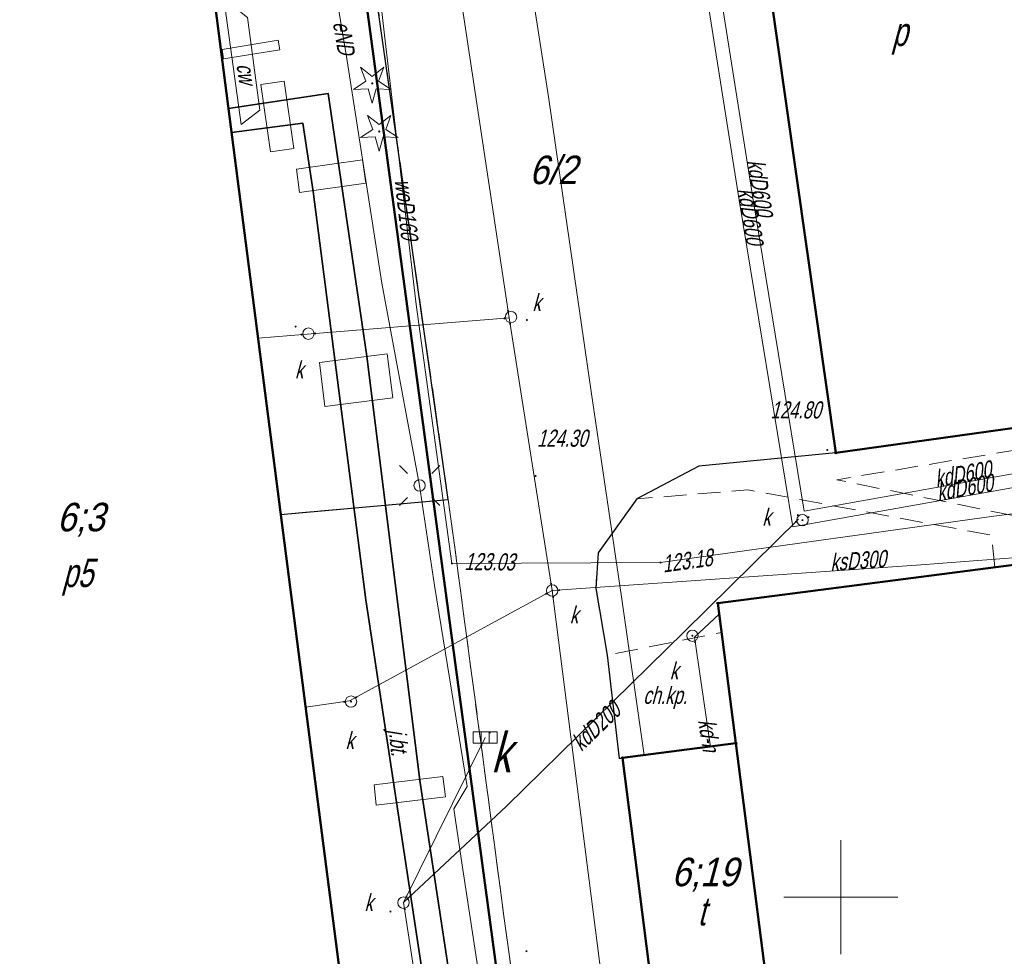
# Model space of a CAD drawing. Extents: x 7463256 to 7464485, y 5957341 to 5958260.
# Tile 23 of 256: x 7463364 to 7463407, y 5957397 to 5957438. Entities that reach past the tile are written whole.
import ezdxf
from ezdxf.enums import TextEntityAlignment as Align

# ---------------------------------------------------------------- set-up
doc = ezdxf.new("R2010")
doc.units = 0
doc.header["$MEASUREMENT"] = 0
for name, pattern in [('1.5_0.5', [2, 1.5, -0.5]), ('l219_500', [0]), ('mz1.0_0.5', [1.5, 1, -0.5])]:
    doc.linetypes.add(name, pattern=pattern)
doc.layers.get('0').update_dxf_attribs({"color": 2, "linetype": 'CONTINUOUS', "lineweight": 5})
for name, color, linetype in [('211-Nr działki', 7, 'CONTINUOUS'), ('219-Linia granicy', 7, 'CONTINUOUS'), ('312-Budynek (powierzchnia)', 7, 'CONTINUOUS'), ('312-Numer ewidencyjny budynku', 7, 'CONTINUOUS'), ('312-Numer ewidencyjny budynku-Atr124', 7, 'CONTINUOUS'), ('chodnik (powierzchnia)', 7, 'CONTINUOUS'), ('chodnik (powierzchnia)-Atr17', 7, 'CONTINUOUS'), ('drzewo iglaste (punkt)', 7, 'CONTINUOUS'), ('inny maszt (powierzchnia)', 7, 'CONTINUOUS'), ('jezdnia (powierzchnia)', 7, 'CONTINUOUS'), ('jezdnia (powierzchnia)-Atr17', 7, 'CONTINUOUS'), ('kratka ściekowa (punkt)', 7, 'CONTINUOUS'), ('kratka ściekowa (punkt)-Atr17', 7, 'CONTINUOUS'), ('krawężnik (linia)', 7, 'CONTINUOUS'), ('latarnia na słupie lub maszcie (punkt)', 7, 'CONTINUOUS'), ('przewód ciepłowniczy (linia)', 7, 'CONTINUOUS'), ('przewód ciepłowniczy (linia)-Atr1', 7, 'CONTINUOUS'), ('przewód elektroenergetyczny (linia)', 7, 'CONTINUOUS'), ('przewód elektroenergetyczny (linia)-Atr1', 7, 'CONTINUOUS'), ('przewód kanalizacyjny (linia)', 7, 'CONTINUOUS'), ('przewód kanalizacyjny (linia)-Atr1', 7, 'CONTINUOUS'), ('przewód wodociągowy (linia)', 7, 'CONTINUOUS'), ('przewód wodociągowy (linia)-Atr1', 7, 'CONTINUOUS'), ('Punkt budynku', 7, 'CONTINUOUS'), ('punkt o określonej wysokości (sieć kanalizacyjna)', 7, 'CONTINUOUS'), ('punkt o określonej wysokości (sieć wodociągowa)', 7, 'CONTINUOUS'), ('punkt o określonej wysokości (sieć wodociągowa)-Atr2', 7, 'CONTINUOUS'), ('punkt wysokościowy sztuczny', 7, 'CONTINUOUS'), ('punkt wysokościowy sztuczny-Atr2', 7, 'CONTINUOUS'), ('rura ochronna - przewód ciepłowniczy (linia)', 7, 'CONTINUOUS'), ('studzienka okrągła - przewód kanalizacyjny (punkt)', 7, 'CONTINUOUS'), ('studzienka okrągła - przewód kanalizacyjny (punkt)-Atr17', 7, 'CONTINUOUS'), ('słup (punkt)', 7, 'CONTINUOUS'), ('Wstawianie ramki sekcyjnej z opisem', 7, 'CONTINUOUS')]:
    doc.layers.add(name, color=color, linetype=linetype)
doc.styles.get("Standard").update_dxf_attribs({"font": 'txt', "width": 0.75})

# ---------------------------------------------------------------- blocks, each defined once
blk = doc.blocks.new('PW01')
at = {"linetype": 'Continuous', "lineweight": 13}
h = blk.add_hatch(color=0, dxfattribs=at)
edge = h.paths.add_edge_path()
edge.add_arc((0, 0), 0.045, 0, 360)
blk = doc.blocks.new('US15')
at = {"color": 0, "linetype": 'Continuous', "lineweight": 13}
blk.add_circle((0, 0), 0.25, dxfattribs=at)
blk = doc.blocks.new('OP011')
at = {"linetype": 'Continuous', "lineweight": 13}
h = blk.add_hatch(color=0, dxfattribs=at)
edge = h.paths.add_edge_path()
edge.add_arc((0, 0), 0.05, 0, 360)
at = {"color": 0, "linetype": 'Continuous', "lineweight": 13}
for p, q in [((-0.283, 0.093), (-0.512, 0.706)), ((-0.512, 0.706), (0, 0.299)), ((0, 0.299), (0.512, 0.706)), ((0.512, 0.706), (0.283, 0.093)), ((-0.828, -0.268), (-0.283, 0.093)), ((0.283, 0.093), (0.828, -0.268)), ((-0.175, -0.24), (-0.828, -0.268)), ((0, -0.87), (-0.175, -0.24)), ((0.175, -0.24), (0, -0.87)), ((0.828, -0.268), (0.175, -0.24))]:
    blk.add_line(p, q, dxfattribs=at)
blk = doc.blocks.new('SM011')
at = {"color": 0, "linetype": 'Continuous', "lineweight": 13}
for p, q in [((-0.53, 0.531), (-0.883, 0.884)), ((0.531, 0.531), (0.884, 0.884)), ((-0.53, -0.53), (-0.883, -0.883)), ((0.531, -0.53), (0.884, -0.883))]:
    blk.add_line(p, q, dxfattribs=at)
blk = doc.blocks.new('SM04')
at = {"color": 0, "linetype": 'Continuous', "lineweight": 13}
blk.add_circle((0, 0), 0.25, dxfattribs=at)
blk = doc.blocks.new('US05')
at = {"color": 0, "linetype": 'Continuous', "lineweight": 13}
for p, q in [((-0.525, -0.25), (-0.525, 0.25)), ((-0.525, 0.25), (-0.175, 0.25)), ((-0.175, -0.25), (-0.175, 0.25)), ((-0.175, 0.25), (0.175, 0.25)), ((0.175, -0.25), (0.175, 0.25)), ((0.175, 0.25), (0.525, 0.25)), ((0.525, -0.25), (0.525, 0.25)), ((-0.525, -0.25), (-0.175, -0.25)), ((-0.175, -0.25), (0.175, -0.25)), ((0.175, -0.25), (0.525, -0.25))]:
    blk.add_line(p, q, dxfattribs=at)
blk = doc.blocks.new('PW02')
at = {"linetype": 'Continuous', "lineweight": 13}
h = blk.add_hatch(color=0, dxfattribs=at)
edge = h.paths.add_edge_path()
edge.add_arc((0, 0), 0.045, 0, 360)
blk = doc.blocks.new('PUNKTBUD')
at = {"color": 0}
blk.add_circle((0, 0), 0.045, dxfattribs=at)

msp = doc.modelspace()

# ---------------------------------------------------------------- linework, layer by layer
at = {"layer": '219-Linia granicy', "color": 3, "linetype": 'l219_500', "lineweight": 50, "flags": 128}
msp.add_lwpolyline([(7463389.534, 5957362.419), (7463373.25, 5957483.26)], dxfattribs=at)
at = {"layer": '312-Budynek (powierzchnia)', "color": 7, "linetype": 'Continuous', "lineweight": 50, "flags": 128}
for points in [[(7463399.79, 5957419.5), (7463394.62, 5957455.81)], [(7463370.8, 5957452.64), (7463381.66, 5957368.44)], [(7463412.56, 5957421.28), (7463399.79, 5957419.5)], [(7463394.61, 5957412.9), (7463412.91, 5957415.26)], [(7463395.4, 5957406.75), (7463394.61, 5957412.9)], [(7463390.42, 5957406.11), (7463395.4, 5957406.75)], [(7463395.4, 5957406.75), (7463397.04, 5957394.01)], [(7463397.04, 5957394.01), (7463395.4, 5957406.75)], [(7463392.05, 5957393.37), (7463390.42, 5957406.11)]]:
    msp.add_lwpolyline(points, dxfattribs=at)
at = {"layer": 'chodnik (powierzchnia)', "color": 7, "linetype": 'mz1.0_0.5', "lineweight": 18, "flags": 128}
for points in [[(7463406.77, 5957414.47), (7463408.6, 5957414.7), (7463408.56, 5957417.05), (7463410.56, 5957419.12), (7463413.42, 5957419.62), (7463413.15, 5957421.57), (7463412.53, 5957421.5), (7463412.56, 5957421.28), (7463399.79, 5957419.5), (7463393.78, 5957418.91), (7463391.05, 5957417.47), (7463395.93, 5957417.87), (7463406.61, 5957415.88)], [(7463407.57, 5957416.74), (7463399.83, 5957418.31), (7463409.06, 5957419.85)], [(7463394.77, 5957411.61), (7463395.4, 5957406.75), (7463390.42, 5957406.11), (7463390.28, 5957406.09), (7463389.75, 5957410.62)]]:
    msp.add_lwpolyline(points, close=True, dxfattribs=at)
at = {"layer": 'inny maszt (powierzchnia)', "color": 7, "linetype": 'Continuous', "lineweight": 18, "flags": 128}
for points in [[(7463372.85, 5957437.18), (7463375.31, 5957437.59), (7463375.38, 5957437.17), (7463372.91, 5957436.78)], [(7463374.55, 5957435.65), (7463375.58, 5957435.79), (7463376, 5957432.85), (7463374.97, 5957432.7)], [(7463376.11, 5957431.94), (7463379.02, 5957432.34), (7463379.16, 5957431.32), (7463376.25, 5957430.92)], [(7463380.1, 5957423.83), (7463380.35, 5957421.91), (7463377.36, 5957421.53), (7463377.12, 5957423.45)], [(7463382.54, 5957405.29), (7463382.65, 5957404.4), (7463379.62, 5957404.04), (7463379.52, 5957404.93)]]:
    msp.add_lwpolyline(points, close=True, dxfattribs=at)
at = {"layer": 'jezdnia (powierzchnia)', "color": 7, "linetype": '1.5_0.5', "lineweight": 18, "flags": 128}
for points in [[(7463317.15, 5957348.145), (7463316.98, 5957349.48), (7463316.09, 5957356.08), (7463314.64, 5957367.19), (7463312.31, 5957384.69), (7463310.67, 5957397.23), (7463309.43, 5957406.17), (7463308.8, 5957411.03), (7463306.95, 5957425.69), (7463305.51, 5957436.41), (7463304.26, 5957446.16), (7463304.38, 5957447.86), (7463305.82, 5957457.8), (7463307.03, 5957465.62), (7463307.44, 5957469.04), (7463307.82, 5957471.16), (7463307.71, 5957472.78), (7463307.08, 5957474.42), (7463306.28, 5957475.73), (7463305.44, 5957476.74), (7463304.35, 5957477.51), (7463303.02, 5957477.94), (7463301.78, 5957477.85), (7463293.48, 5957476.69), (7463293.12, 5957475.87), (7463292.56, 5957481.3), (7463293.01, 5957480.62), (7463293.46, 5957480.66), (7463297.18, 5957481.24), (7463299.29, 5957481.6), (7463301.7, 5957482.22), (7463304.23, 5957483.67), (7463305.89, 5957485.29), (7463306.79, 5957486.78), (7463307.25, 5957488.46), (7463307.52, 5957491.77), (7463307.44, 5957494.14), (7463307.2, 5957496.1), (7463306.84, 5957497.89), (7463306.28, 5957499.68), (7463304.95, 5957501.72), (7463303.39, 5957503.29), (7463301.53, 5957504.45), (7463299.2, 5957504.96), (7463293.5, 5957504.96), (7463293.07, 5957515.5), (7463293.78, 5957515.59), (7463293.5, 5957520.58), (7463297.97, 5957520.69), (7463298.86, 5957516.34), (7463313.8, 5957518.19), (7463320.35, 5957513.68), (7463324.83, 5957514.29), (7463326.27, 5957514.95), (7463327.24, 5957515.82), (7463327.78, 5957516.85), (7463328.17, 5957518.13), (7463328.22, 5957519.49), (7463327.98, 5957520.49), (7463334.04, 5957522.29), (7463334.26, 5957521.17), (7463334.47, 5957515.53), (7463334.96, 5957509.14), (7463331.86, 5957508.71), (7463328.98, 5957507.82), (7463326.23, 5957506.61), (7463322.8, 5957504.55), (7463320.49, 5957503.06), (7463317.44, 5957500.73), (7463314.91, 5957498.4), (7463313.52, 5957495), (7463313.56, 5957493.1), (7463314.2, 5957490.79), (7463314.69, 5957489.82), (7463315.66, 5957488.74), (7463317.14, 5957487.49), (7463318.24, 5957486.71), (7463319.58, 5957486.11), (7463320.96, 5957485.64), (7463322.31, 5957485.45), (7463323.85, 5957485.64), (7463350.52, 5957491.84), (7463365.92, 5957495.63), (7463369.89, 5957497.05), (7463375.06, 5957499.48), (7463379.1, 5957502.37), (7463379.18, 5957503.49), (7463388.59, 5957504.66), (7463393.52, 5957467.87), (7463387.09, 5957467.63), (7463385.7, 5957467.02), (7463384.19, 5957464.97), (7463383.43, 5957463.28), (7463383.02, 5957461.27), (7463383.11, 5957459.02), (7463384.02, 5957454.15), (7463384.17, 5957452.74), (7463384.79, 5957451.42), (7463385.69, 5957450.45), (7463386.94, 5957449.82), (7463388.48, 5957449.44), (7463390.22, 5957449.36), (7463392.13, 5957449.46), (7463395.46, 5957449.91), (7463399.79, 5957419.5), (7463393.78, 5957418.91), (7463391.05, 5957417.47), (7463389.36, 5957415.11), (7463389.25, 5957413.55), (7463389.75, 5957410.62), (7463390.28, 5957406.09), (7463390.42, 5957406.11), (7463392.05, 5957393.37), (7463397.04, 5957394.01), (7463400.808, 5957364.642)], [(7463372.39, 5957452.47), (7463374.22, 5957452.2), (7463375.58, 5957451.7), (7463376.89, 5957450.73), (7463377.89, 5957449.27), (7463378.37, 5957448.24), (7463382.78, 5957417.44), (7463386.32, 5957390.95), (7463386.83, 5957388.13), (7463387.6, 5957380.85), (7463388.06, 5957377.86), (7463388.24, 5957376), (7463388.98, 5957369.97), (7463387.82, 5957366.7), (7463385.15, 5957364.12), (7463383.58, 5957363.54), (7463381.67, 5957363.31), (7463380.06, 5957363.73), (7463378.96, 5957364.72), (7463378.15, 5957366.17), (7463377.74, 5957367.94), (7463365.88, 5957366.44), (7463367.021, 5957357.98)]]:
    msp.add_lwpolyline(points, dxfattribs=at)
msp.add_lwpolyline([(7463382.78, 5957417.44), (7463386.32, 5957390.95), (7463385.79, 5957392.59), (7463385.2, 5957393.5), (7463384.12, 5957393.97), (7463379.55, 5957393.33), (7463378.47, 5957393.18), (7463375.42, 5957416.79)], close=True, dxfattribs=at)
at = {"layer": 'krawężnik (linia)', "color": 7, "linetype": 'Continuous', "lineweight": 25, "flags": 128}
for points in [[(7463382.78, 5957417.44), (7463378.37, 5957448.24), (7463377.89, 5957449.27), (7463376.89, 5957450.73), (7463375.58, 5957451.7), (7463374.22, 5957452.2), (7463372.39, 5957452.47), (7463370.8, 5957452.64)], [(7463399.79, 5957419.5), (7463393.78, 5957418.91), (7463391.05, 5957417.47), (7463389.36, 5957415.11)], [(7463375.42, 5957416.79), (7463382.78, 5957417.44)], [(7463389.36, 5957415.11), (7463389.25, 5957413.55), (7463389.75, 5957410.62), (7463390.28, 5957406.09), (7463390.42, 5957406.11)]]:
    msp.add_lwpolyline(points, dxfattribs=at)
at = {"layer": 'przewód ciepłowniczy (linia)', "color": 212, "linetype": 'Continuous', "lineweight": 18, "flags": 128}
msp.add_lwpolyline([(7463373.96, 5957438.59), (7463374.51, 5957434.53), (7463373.69, 5957433.89), (7463372.93, 5957439.43)], close=True, dxfattribs=at)
at = {"layer": 'przewód elektroenergetyczny (linia)', "color": 1, "linetype": 'Continuous', "lineweight": 18, "flags": 128}
msp.add_lwpolyline([(7463377.44, 5957447.62), (7463376.69, 5957447.61), (7463377.04, 5957444.54), (7463378.34, 5957436.69), (7463379.86, 5957426.93), (7463381.52, 5957418.06), (7463382.18, 5957413.67), (7463383.6, 5957404.85), (7463383.02, 5957403.87), (7463383.34, 5957401.69), (7463384.31, 5957395.37), (7463385.35, 5957388.93), (7463385.82, 5957384.67), (7463386.76, 5957378.23), (7463388.23, 5957368.33), (7463388.57, 5957364.98), (7463388.916, 5957362.297)], dxfattribs=at)
at = {"layer": 'przewód kanalizacyjny (linia)', "color": 34, "linetype": 'Continuous', "lineweight": 18, "flags": 128}
for points in [[(7463323.78, 5957478.48), (7463347, 5957481.25), (7463353.98, 5957482.11), (7463370.95, 5957483.71), (7463377.87, 5957484.41), (7463377.93, 5957483.85), (7463378.71, 5957476.92), (7463379.66, 5957468.01), (7463380.87, 5957457), (7463381.29, 5957453.65), (7463381.51, 5957451.31), (7463382.85, 5957442.66), (7463383.6, 5957437.62), (7463385.45, 5957425.41), (7463387.34, 5957413.45), (7463403.33, 5957414.57), (7463416.04, 5957415.53), (7463432.38, 5957416.54), (7463433.79, 5957416.63)], [(7463414.16, 5957419.14), (7463397.9, 5957416.24), (7463395.55, 5957430.58), (7463393.17, 5957445.56), (7463392.89, 5957447.28), (7463391.89, 5957453.36), (7463391.18, 5957457.09), (7463371.9, 5957455.43), (7463371.87, 5957455.73), (7463371.84, 5957456.03), (7463391.66, 5957457.73), (7463392.48, 5957453.46), (7463393.49, 5957447.38), (7463393.77, 5957445.66), (7463396.15, 5957430.68), (7463398.4, 5957416.94), (7463414.08, 5957419.74)], [(7463385.45, 5957425.41), (7463376.58, 5957424.7), (7463374.43, 5957424.53)], [(7463398.15, 5957416.59), (7463393.14, 5957411.66), (7463385.33, 5957404), (7463380.82, 5957399.77)], [(7463376.52, 5957408.33), (7463378.45, 5957408.61), (7463387.34, 5957413.45)], [(7463387.34, 5957413.45), (7463393.743, 5957363.249)], [(7463394.67, 5957412.42), (7463393.58, 5957411.41), (7463394.28, 5957406.6)], [(7463380.82, 5957399.77), (7463384.4, 5957407)], [(7463380.82, 5957399.77), (7463383.41, 5957382.86)]]:
    msp.add_lwpolyline(points, dxfattribs=at)
at = {"layer": 'przewód wodociągowy (linia)', "color": 5, "linetype": 'Continuous', "lineweight": 18, "flags": 128}
for points in [[(7463391.38, 5957406.23), (7463390.38, 5957413.18), (7463389.07, 5957422.08), (7463387.18, 5957435.11), (7463385.6, 5957445.25), (7463383.85, 5957456.12), (7463383.39, 5957459.41), (7463382.62, 5957469.41), (7463381.86, 5957478.34), (7463380.74, 5957491.27), (7463379.75, 5957503.36)], [(7463365.65, 5957456.26), (7463373.75, 5957453.91), (7463378.44, 5957451.37), (7463379.98, 5957437.81), (7463381.37, 5957426), (7463382.94, 5957414.64), (7463392.09, 5957414.68), (7463406.72, 5957416.71), (7463422.96, 5957418.78), (7463423.35, 5957411.05), (7463423.88, 5957397.19), (7463424.59, 5957382.15), (7463425.05, 5957376.31), (7463425.322, 5957369.477)]]:
    msp.add_lwpolyline(points, dxfattribs=at)
at = {"layer": 'rura ochronna - przewód ciepłowniczy (linia)', "color": 212, "linetype": 'Continuous', "lineweight": 35, "flags": 128}
for points in [[(7463376.85, 5957430.95), (7463376.4, 5957433.95), (7463373.26, 5957433.54), (7463373.13, 5957434.6), (7463377.51, 5957435.25), (7463379.2, 5957423.74), (7463381.53, 5957405.12), (7463383.79, 5957390.19), (7463382.96, 5957382.86), (7463385.26, 5957366.78), (7463385.83, 5957361.689)], [(7463384.489, 5957361.424), (7463383.43, 5957369.61), (7463381.92, 5957382.38), (7463382.49, 5957390.42), (7463382.32, 5957392.21), (7463379.16, 5957413.05), (7463376.85, 5957430.95)]]:
    msp.add_lwpolyline(points, dxfattribs=at)
at = {"layer": 'Wstawianie ramki sekcyjnej z opisem', "color": 7, "linetype": 'Continuous', "lineweight": 13, "flags": 128}
for points in [[(7463400, 5957397.5), (7463400, 5957402.5)], [(7463397.5, 5957400), (7463402.5, 5957400)]]:
    msp.add_lwpolyline(points, dxfattribs=at)

# ---------------------------------------------------------------- block references
at = {"layer": 'drzewo iglaste (punkt)', "color": 94, "linetype": 'Continuous', "lineweight": 13}
for p in [(7463379.44, 5957435.7), (7463379.75, 5957433.59)]:
    msp.add_blockref('OP011', p, dxfattribs=at)
at = {"layer": 'kratka ściekowa (punkt)', "color": 7, "linetype": 'Continuous', "lineweight": 18}
msp.add_blockref('US05', (7463384.4, 5957407), dxfattribs=at)
at = {"layer": 'latarnia na słupie lub maszcie (punkt)', "color": 7, "linetype": 'Continuous', "lineweight": 18}
msp.add_blockref('SM011', (7463381.52, 5957418.06), dxfattribs=at)
at = {"layer": 'Punkt budynku', "color": 5, "linetype": 'Continuous', "lineweight": 18}
for p in [(7463399.79, 5957419.5), (7463394.61, 5957412.9), (7463395.4, 5957406.75), (7463390.42, 5957406.11)]:
    msp.add_blockref('PUNKTBUD', p, dxfattribs=at)
at = {"layer": 'punkt o określonej wysokości (sieć kanalizacyjna)', "color": 34, "linetype": 'Continuous', "lineweight": 13}
for p in [(7463385.24, 5957425.39), (7463385.4, 5957425.72), (7463376.08, 5957425.03), (7463385.49, 5957425.15), (7463386.23, 5957425.32), (7463376.34, 5957424.68), (7463376.94, 5957424.73), (7463398.12, 5957416.76), (7463398.03, 5957416.47), (7463398.32, 5957416.54), (7463398.59, 5957416.67), (7463387.29, 5957413.75), (7463387.07, 5957413.31), (7463387.34, 5957413.45), (7463387.64, 5957413.47), (7463393.49, 5957411.47), (7463393.61, 5957411.19), (7463378.21, 5957408.57), (7463378.51, 5957408.58), (7463378.74, 5957408.77), (7463384.6, 5957407.22), (7463384.23, 5957406.66), (7463380.94, 5957400.03), (7463381.02, 5957399.97), (7463380.87, 5957399.47), (7463380.24, 5957399.37)]:
    msp.add_blockref('PW01', p, dxfattribs=at)
at = {"layer": 'punkt o określonej wysokości (sieć kanalizacyjna)', "color": 34, "linetype": 'Continuous', "lineweight": 13, "rotation": 277.269}
msp.add_blockref('PW01', (7463387.38, 5957413.16), dxfattribs=at)
at = {"layer": 'punkt o określonej wysokości (sieć wodociągowa)', "color": 5, "linetype": 'Continuous', "lineweight": 13}
for p in [(7463382.94, 5957414.64), (7463392.09, 5957414.68)]:
    msp.add_blockref('PW01', p, dxfattribs=at)
at = {"layer": 'punkt wysokościowy sztuczny', "color": 7, "linetype": 'Continuous', "lineweight": 13}
for p in [(7463399.41, 5957419.62), (7463386.61, 5957418.48), (7463386.21, 5957397.63)]:
    msp.add_blockref('PW02', p, dxfattribs=at)
at = {"layer": 'studzienka okrągła - przewód kanalizacyjny (punkt)', "color": 34, "linetype": 'Continuous', "lineweight": 18}
for p in [(7463385.53, 5957425.45), (7463376.64, 5957424.72), (7463398.32, 5957416.54), (7463387.34, 5957413.45), (7463393.49, 5957411.47), (7463378.51, 5957408.58), (7463380.81, 5957399.76)]:
    msp.add_blockref('US15', p, dxfattribs=at)
at = {"layer": 'słup (punkt)', "color": 7, "linetype": 'Continuous', "lineweight": 18, "rotation": 277.22}
msp.add_blockref('SM04', (7463381.52, 5957418.06), dxfattribs=at)

# ---------------------------------------------------------------- texts
at = {"layer": '211-Nr działki', "color": 3, "linetype": 'Continuous', "lineweight": 18, "oblique": 15, "width": 0.9}
msp.add_text('6/2', height=1.25, dxfattribs=at).set_placement((7463386.33, 5957432.53), align=Align.TOP_LEFT)
at = {"layer": '312-Numer ewidencyjny budynku', "color": 7, "linetype": 'Continuous', "lineweight": 18, "oblique": 15, "width": 0.9}
for s, p in [('6;3', (7463365.6, 5957417.3)), ('6;19', (7463392.57, 5957401.73))]:
    msp.add_text(s, height=1.25, dxfattribs=at).set_placement(p, align=Align.TOP_LEFT)
at = {"layer": '312-Numer ewidencyjny budynku-Atr124', "color": 7, "oblique": 15, "width": 0.72}
for s, p in [('p', (7463402.25, 5957438.59)), ('t', (7463393.72, 5957400.01))]:
    msp.add_text(s, height=1.25, dxfattribs=at).set_placement(p, align=Align.TOP_LEFT)
msp.add_text('p5', height=1.25, dxfattribs=at).set_placement((7463366.51, 5957414.23), align=Align.MIDDLE_CENTER)
at = {"layer": 'chodnik (powierzchnia)-Atr17', "color": 7, "oblique": 15, "width": 0.72}
msp.add_text('ch.kp.', height=0.75, dxfattribs=at).set_placement((7463391.33, 5957408.48))
at = {"layer": 'jezdnia (powierzchnia)-Atr17', "color": 7, "oblique": 15, "width": 0.72}
msp.add_text('j.bt.', height=0.75, rotation=-83.905, dxfattribs=at).set_placement((7463380.16, 5957407.33))
at = {"layer": 'kratka ściekowa (punkt)-Atr17', "color": 7, "oblique": 15, "width": 0.722}
msp.add_text('k', height=1.75, dxfattribs=at).set_placement((7463384.66, 5957405.47))
at = {"layer": 'przewód ciepłowniczy (linia)-Atr1', "color": 212, "oblique": 15, "width": 0.72}
msp.add_text('cw', height=0.75, rotation=-81.646, dxfattribs=at).set_placement((7463373.48, 5957436.52))
at = {"layer": 'przewód elektroenergetyczny (linia)-Atr1', "color": 1, "oblique": 15, "width": 0.72}
msp.add_text('eND', height=0.75, rotation=279.41, dxfattribs=at).set_placement((7463377.71, 5957438.36))
at = {"layer": 'przewód kanalizacyjny (linia)-Atr1', "color": 34, "oblique": 15, "width": 0.72}
for s, rotation, p in [('kdD600', 279.15, (7463395.89, 5957432.3)), ('kdD600', 279.15, (7463395.48, 5957431.05)), ('kdD600', 10.43, (7463404.2, 5957417.97)), ('kdD600', 10.43, (7463404.28, 5957417.38)), ('ksD300', 4.007, (7463399.56, 5957414.31)), ('kdD200', 43.96, (7463388.62, 5957406.36)), ('kd-n', 278.61, (7463393.74, 5957407.75))]:
    msp.add_text(s, height=0.75, rotation=rotation, dxfattribs=at).set_placement(p)
at = {"layer": 'przewód wodociągowy (linia)-Atr1', "color": 5, "oblique": 15, "width": 0.72}
msp.add_text('woD160', height=0.75, rotation=276.43, dxfattribs=at).set_placement((7463380.42, 5957431.46))
at = {"layer": 'punkt o określonej wysokości (sieć wodociągowa)-Atr2', "color": 5, "oblique": 15, "width": 0.72}
for s, rotation, p in [('123.03', 359.46, (7463383.48, 5957414.35)), ('123.18', 7.92, (7463392.22, 5957414.24))]:
    msp.add_text(s, height=0.75, rotation=rotation, dxfattribs=at).set_placement(p)
at = {"layer": 'punkt wysokościowy sztuczny-Atr2', "color": 7, "oblique": 15, "width": 0.72}
for s, p in [('124.80', (7463396.92, 5957421)), ('124.30', (7463386.67, 5957419.76))]:
    msp.add_text(s, height=0.75, dxfattribs=at).set_placement(p)
at = {"layer": 'studzienka okrągła - przewód kanalizacyjny (punkt)-Atr17', "color": 34, "oblique": 15, "width": 0.72}
for p in [(7463386.47, 5957425.71), (7463376.05, 5957422.76), (7463396.56, 5957416.3), (7463388.11, 5957412.01), (7463392.5, 5957409.56), (7463378.27, 5957406.5), (7463379.1, 5957399.39)]:
    msp.add_text('k', height=0.75, dxfattribs=at).set_placement(p)

doc.saveas('drawing.dxf')
